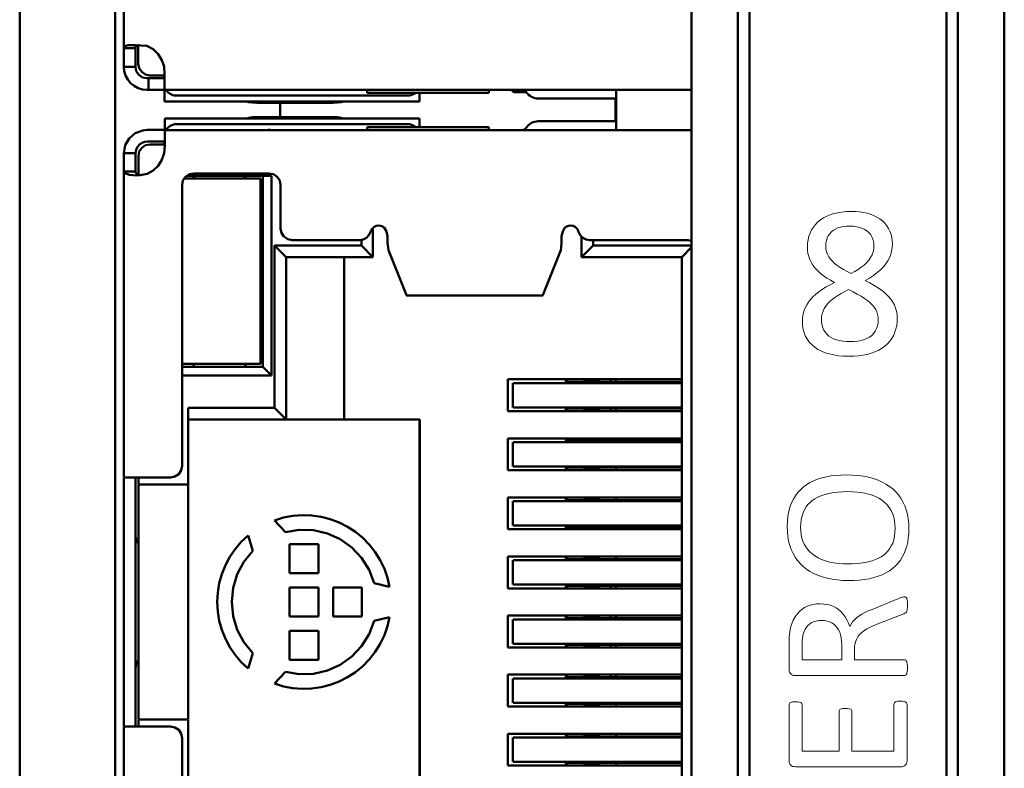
# Model space of a CAD drawing. Header units: millimetres. Extents: x 5 to 292, y 5 to 205.
# Tile 12 of 21: x 205.09 to 213.59, y 90.57 to 97.04. Entities that reach past the tile are written whole.
import ezdxf

# ---------------------------------------------------------------- set-up
doc = ezdxf.new("R2010")
doc.units = ezdxf.units.MM

# ---------------------------------------------------------------- blocks, each defined once
blk = doc.blocks.new('Seite_1')
at = {"color": 7, "linetype": 'Continuous', "lineweight": 50}
for p, q in [((205.0903, 87.5103), (205.0903, 156.0103)), ((205.9152, 156.0103), (205.9152, 87.5103)), ((210.8903, 87.5103), (210.8903, 156.0103)), ((211.2903, 156.0103), (211.2903, 87.5103)), ((213.1903, 87.5103), (213.1903, 156.0103)), ((213.5903, 156.0103), (213.5903, 87.5103)), ((211.3903, 87.6103), (211.3903, 155.9103)), ((213.0903, 155.9103), (213.0903, 87.6103)), ((207.3403, 96.3199), (207.3403, 96.1971)), ((208.4296, 94.6554), (209.6054, 94.6554)), ((209.3486, 93.9004), (209.3486, 93.6902)), ((209.3486, 93.3904), (209.3486, 93.1802)), ((209.3486, 92.8804), (209.3486, 92.6702)), ((209.3486, 92.3704), (209.3486, 92.1602)), ((209.3486, 91.8604), (209.3486, 91.6502)), ((209.3486, 91.3504), (209.3486, 91.1402)), ((209.3486, 90.8404), (209.3486, 90.6302))]:
    blk.add_line(p, q, dxfattribs=at)
at = {"color": 7, "linetype": 'Continuous', "lineweight": 9}
for p, q in [((212.4482, 91.9466), (212.6719, 92.038)), ((212.7221, 91.9088), (212.483, 91.8151)), ((211.7318, 91.426), (211.7318, 91.6424)), ((212.1869, 91.6434), (212.1869, 91.5116)), ((211.8441, 91.5116), (211.8441, 91.6253)), ((212.2972, 91.602), (212.2972, 91.5116)), ((212.1869, 91.5116), (211.8441, 91.5116)), ((212.2972, 91.5116), (212.7292, 91.5116)), ((212.7291, 91.3757), (211.7869, 91.3757)), ((211.7318, 90.6381), (211.7318, 91.1223)), ((211.8441, 91.1223), (211.8441, 90.7236)), ((212.638, 90.7236), (212.638, 91.1275)), ((212.7503, 91.1274), (212.7503, 90.6381)), ((212.1633, 90.7236), (212.1633, 91.0652)), ((212.2736, 91.0652), (212.2736, 90.7236)), ((211.8441, 90.7236), (212.1633, 90.7236)), ((212.2736, 90.7236), (212.638, 90.7236)), ((212.6952, 90.5877), (211.7869, 90.5877))]:
    blk.add_line(p, q, dxfattribs=at)
at = {"color": 7, "lineweight": 50, "flags": 128}
for points in [[(205.9893, 99.4318), (205.9893, 96.7904)], [(205.9893, 96.7904), (205.9962, 96.807), (206.0072, 96.8126), (206.0255, 96.8163), (206.0526, 96.818), (206.0893, 96.8179), (206.1354, 96.8158), (206.1893, 96.8118)], [(206.1118, 96.8168), (206.1074, 96.8163), (206.0983, 96.8126), (206.0928, 96.807), (206.09, 96.7996), (206.0893, 96.7904)], [(206.1143, 96.8167), (206.1143, 96.8068)], [(205.9893, 96.6317), (205.9893, 96.6786), (205.9893, 96.7217), (205.9893, 96.7594), (205.9893, 96.7904)], [(205.9893, 96.7904), (206.0893, 96.7904)], [(206.0893, 96.7904), (206.0893, 96.7594), (206.0893, 96.7217), (206.0893, 96.6786), (206.0893, 96.6317)], [(206.1143, 96.6568), (206.1143, 96.6683), (206.1143, 96.7007), (206.1143, 96.7494), (206.1143, 96.8068)], [(206.1893, 96.8118), (206.2415, 96.7818), (206.285, 96.7401), (206.3173, 96.6892), (206.3364, 96.6321)], [(206.1143, 96.6568), (206.1219, 96.6185), (206.1436, 96.5861), (206.1761, 96.5644), (206.2143, 96.5568)], [(205.9893, 96.6317), (205.9932, 96.5927), (206.0046, 96.5552), (206.023, 96.5206), (206.0479, 96.4903), (206.0782, 96.4655), (206.1128, 96.447), (206.1503, 96.4356), (206.1893, 96.4318)], [(205.9893, 96.6317), (206.0893, 96.6317)], [(206.1893, 96.5318), (206.1511, 96.5394), (206.1186, 96.561), (206.0969, 96.5935), (206.0893, 96.6317)], [(206.3364, 96.6321), (206.3415, 96.5662)], [(206.3415, 96.4321), (206.3415, 96.4415), (206.3415, 96.469), (206.3415, 96.512), (206.3415, 96.5662)], [(206.2034, 96.5318), (206.1893, 96.5318)], [(206.2034, 96.5318), (206.3409, 96.5318)], [(206.2034, 96.4318), (206.2034, 96.5318)], [(206.2143, 96.5568), (206.3415, 96.5568)], [(206.3367, 96.5568), (206.3409, 96.5318)], [(206.2034, 96.4318), (206.1893, 96.4318)], [(206.3345, 96.4318), (206.2034, 96.4318)], [(206.3409, 96.4318), (206.3409, 96.3318)], [(206.3415, 96.4321), (210.8903, 96.4321)], [(206.4409, 96.3818), (206.4252, 96.3829), (206.4114, 96.386), (206.3881, 96.3968), (206.3691, 96.4121), (206.3543, 96.4318)], [(207.2537, 96.4318), (207.2491, 96.4318), (207.2356, 96.4318)], [(208.0893, 96.4068), (208.0893, 96.4321)], [(208.0893, 96.4068), (209.1393, 96.4068)], [(208.506, 96.4068), (208.4936, 96.3968), (208.4703, 96.386), (208.4566, 96.3829), (208.4409, 96.3818)], [(208.5409, 96.3318), (208.5409, 96.4068)], [(209.1393, 96.4321), (209.1393, 96.4068)], [(209.3393, 96.4353), (209.3412, 96.4257), (209.3466, 96.4176), (209.3548, 96.4122), (209.3643, 96.4103)], [(209.3643, 96.4103), (209.4673, 96.4103)], [(210.2403, 96.085), (210.2403, 96.4303)], [(206.4409, 96.3318), (206.4026, 96.3318), (206.3702, 96.3318), (206.3485, 96.3318), (206.3409, 96.3318)], [(206.4409, 96.3818), (208.4409, 96.3818)], [(208.4409, 96.3318), (206.4409, 96.3318)], [(207.137, 96.3199), (207.0998, 96.3214), (207.0679, 96.3257), (207.0471, 96.3318)], [(207.796, 96.3199), (207.137, 96.3199)], [(207.886, 96.3318), (207.8651, 96.3257), (207.8332, 96.3214), (207.796, 96.3199)], [(208.5409, 96.3318), (208.5333, 96.3318), (208.5116, 96.3318), (208.4792, 96.3318), (208.4409, 96.3318)], [(209.7415, 96.3571), (209.6746, 96.3571), (209.6178, 96.3571), (209.58, 96.3571), (209.5665, 96.3571)], [(209.7415, 96.3571), (210.2403, 96.3571)], [(210.2343, 96.16), (210.2343, 96.2603), (210.2343, 96.3571)], [(206.3419, 96.1853), (206.3495, 96.1853), (206.3712, 96.1853), (206.4036, 96.1853), (206.4419, 96.1853)], [(206.3419, 96.1853), (206.3419, 96.0853)], [(206.3553, 96.0853), (206.3701, 96.1049), (206.3891, 96.1202), (206.4124, 96.1311), (206.4262, 96.1342), (206.4419, 96.1353)], [(206.4419, 96.1853), (208.4419, 96.1853)], [(208.4419, 96.1353), (206.4419, 96.1353)], [(207.0481, 96.1853), (207.0689, 96.1914), (207.1008, 96.1956), (207.138, 96.1971)], [(207.138, 96.1971), (207.797, 96.1971)], [(207.797, 96.1971), (207.8342, 96.1956), (207.8661, 96.1914), (207.887, 96.1853)], [(208.4419, 96.1853), (208.4802, 96.1853), (208.5126, 96.1853), (208.5343, 96.1853), (208.5419, 96.1853)], [(208.4419, 96.1353), (208.4576, 96.1342), (208.4713, 96.1311), (208.4946, 96.1202), (208.507, 96.1103)], [(208.5419, 96.1103), (208.5419, 96.1853)], [(209.5675, 96.16), (209.581, 96.16), (209.6188, 96.16), (209.6756, 96.16), (209.7425, 96.16)], [(210.2403, 96.16), (209.7425, 96.16)], [(206.1523, 96.0816), (206.0882, 96.0572), (206.0361, 96.0125), (206.0021, 95.9529), (205.9903, 95.8853)], [(206.1903, 96.0853), (206.1716, 96.0844), (206.1523, 96.0816)], [(206.1903, 96.0853), (206.2148, 96.0853), (206.2342, 96.0853)], [(206.2342, 96.0853), (206.3355, 96.0853)], [(210.8903, 96.085), (206.3425, 96.085)], [(206.3425, 95.9508), (206.3425, 96.0051), (206.3425, 96.048), (206.3425, 96.0755), (206.3425, 96.085)], [(207.2366, 96.0853), (207.2501, 96.0853), (207.2547, 96.0853)], [(209.1403, 96.1103), (208.0903, 96.1103)], [(208.0903, 96.085), (208.0903, 96.1103)], [(209.1403, 96.1103), (209.1403, 96.085)], [(206.0903, 95.8853), (206.0946, 95.9144), (206.1073, 95.9409), (206.1271, 95.9627), (206.1523, 95.9778)], [(206.1523, 95.9778), (206.1714, 95.9834), (206.1903, 95.9853)], [(206.2342, 95.9853), (206.2148, 95.9853), (206.1903, 95.9853)], [(206.3419, 95.9853), (206.2342, 95.9853)], [(206.3419, 95.9853), (206.3377, 95.9603)], [(206.0903, 95.8853), (205.9903, 95.8853)], [(205.9903, 95.7267), (205.9903, 95.7576), (205.9903, 95.7953), (205.9903, 95.8384), (205.9903, 95.8853)], [(206.0903, 95.8853), (206.0903, 95.8384), (206.0903, 95.7953), (206.0903, 95.7576), (206.0903, 95.7267)], [(206.2153, 95.9603), (206.1771, 95.9527), (206.1446, 95.931), (206.1229, 95.8985), (206.1153, 95.8603)], [(206.3374, 95.885), (206.3183, 95.8278), (206.286, 95.777), (206.2425, 95.7353), (206.1903, 95.7052)], [(206.3425, 95.9603), (206.2153, 95.9603)], [(206.3425, 95.9508), (206.3374, 95.885)], [(206.1153, 95.7103), (206.1153, 95.7676), (206.1153, 95.8163), (206.1153, 95.8487), (206.1153, 95.8603)], [(206.0903, 95.7267), (205.9903, 95.7267)], [(206.1903, 95.7052), (206.1317, 95.6947), (206.0997, 95.6934), (206.0681, 95.6947), (206.0385, 95.6987), (206.0137, 95.7054), (205.9966, 95.7147), (205.9903, 95.7267)], [(205.9903, 95.7267), (205.9903, 93.0853)], [(206.1309, 95.6947), (206.127, 95.6951), (206.1124, 95.6995), (206.1006, 95.7065), (206.093, 95.7156), (206.0903, 95.7267)], [(206.1153, 95.7103), (206.1153, 95.6986)], [(206.4925, 95.6103), (206.5001, 95.6485), (206.5218, 95.681), (206.5542, 95.7027), (206.5925, 95.7103)], [(207.2425, 95.7103), (206.5925, 95.7103)], [(207.2425, 95.7103), (207.2808, 95.7027), (207.3132, 95.681), (207.3349, 95.6485), (207.3425, 95.6103)], [(206.5113, 95.6653), (207.1678, 95.6653)], [(206.5357, 95.6903), (207.2653, 95.6903)], [(206.5903, 95.6903), (206.6097, 95.6653)], [(206.5903, 95.6903), (206.5903, 95.6653)], [(207.0222, 95.6653), (207.0403, 95.6903)], [(207.0403, 95.6903), (207.0403, 95.6653)], [(207.1678, 95.6653), (207.1678, 94.0653)], [(207.1903, 94.0403), (207.1903, 95.6903)], [(207.2653, 95.6903), (207.2653, 93.9653)], [(206.4925, 93.1853), (206.4925, 95.6103)], [(207.3425, 95.2353), (207.3425, 95.6103)], [(207.3425, 95.2353), (207.3501, 95.197), (207.3718, 95.1646), (207.4042, 95.1429), (207.4425, 95.1353)], [(208.0238, 95.1353), (208.0552, 95.1403), (208.0835, 95.1551), (208.1057, 95.178), (208.1196, 95.2067)], [(208.1196, 95.2067), (208.13, 95.2282), (208.1466, 95.2454), (208.1679, 95.2565), (208.1915, 95.2603)], [(208.1403, 94.9878), (208.1403, 95.2389)], [(208.1915, 95.2603), (208.216, 95.2561), (208.2379, 95.2442)], [(208.2379, 95.2442), (208.2566, 95.2101), (208.2665, 95.1676)], [(209.7685, 95.1676), (209.7785, 95.2101), (209.7971, 95.2442)], [(209.7971, 95.2442), (209.819, 95.2561), (209.8435, 95.2603)], [(209.8435, 95.2603), (209.8672, 95.2565), (209.8884, 95.2454), (209.905, 95.2282), (209.9154, 95.2067)], [(209.9154, 95.2067), (209.9293, 95.178), (209.9515, 95.1551), (209.9798, 95.1403), (210.0113, 95.1353)], [(207.4425, 95.1353), (208.0238, 95.1353)], [(208.0403, 95.1379), (208.0403, 95.0878)], [(208.2665, 95.1114), (208.2665, 95.1676)], [(209.7685, 95.1676), (209.7685, 95.1114)], [(209.9403, 95.1666), (209.9403, 94.9878)], [(210.0113, 95.1353), (210.8575, 95.1353)], [(210.0403, 95.0878), (210.0403, 95.1353)], [(210.8575, 95.1353), (210.8903, 95.1287)], [(207.2903, 95.0878), (207.3903, 94.9878)], [(207.2903, 95.0878), (207.2903, 93.6853)], [(208.0403, 95.0878), (207.2903, 95.0878)], [(208.0403, 95.0878), (208.1403, 94.9878)], [(208.2665, 95.1114), (208.27, 95.0696), (208.2735, 95.0472)], [(208.2735, 95.0472), (208.4297, 94.6592)], [(209.6053, 94.6592), (209.7615, 95.0472)], [(209.7615, 95.0472), (209.765, 95.0696), (209.7685, 95.1114)], [(210.0403, 95.0878), (209.9403, 94.9878)], [(210.8903, 95.0878), (210.0403, 95.0878)], [(210.8903, 95.0728), (210.8053, 94.9878)], [(207.3903, 94.9878), (208.1403, 94.9878)], [(207.3903, 93.5853), (207.3903, 94.9878)], [(207.8903, 94.9878), (207.8903, 93.5853)], [(209.9403, 94.9878), (210.8053, 94.9878)], [(210.8053, 94.9878), (210.8053, 89.0328)], [(208.4297, 94.6592), (208.4322, 94.6573)], [(209.6028, 94.6573), (209.6053, 94.6592)], [(207.1678, 94.0653), (206.4925, 94.0653)], [(206.4925, 94.0403), (207.1903, 94.0403)], [(206.5903, 94.0403), (206.5943, 94.0653)], [(206.5903, 94.0653), (206.5903, 94.0403)], [(207.0366, 94.0653), (207.0403, 94.0403)], [(207.0403, 94.0653), (207.0403, 94.0403)], [(207.1903, 94.0403), (207.2653, 93.9653)], [(207.2653, 93.9653), (206.4925, 93.9653)], [(209.3053, 93.9328), (209.3053, 93.6578)], [(210.8053, 93.9328), (209.3053, 93.9328)], [(209.8053, 93.9328), (209.8053, 93.9003)], [(209.8153, 93.9103), (209.8153, 93.9328)], [(209.9653, 93.9328), (209.9653, 93.9203)], [(210.0903, 93.9203), (210.0903, 93.9328)], [(210.1893, 93.9103), (210.1893, 93.9328)], [(210.2403, 93.9103), (210.2403, 93.9328)], [(209.3505, 93.9003), (209.3514, 93.9003), (209.3681, 93.9003)], [(210.8053, 93.9003), (209.3681, 93.9003)], [(209.8153, 93.9103), (209.8211, 93.9103), (209.8382, 93.9103), (209.8659, 93.9103), (209.9032, 93.9103), (209.9486, 93.9103), (210.0005, 93.9103), (210.0568, 93.9103), (210.1153, 93.9103)], [(209.8153, 93.9103), (209.8153, 93.9003)], [(209.9653, 93.9203), (209.9653, 93.9103)], [(209.9653, 93.9203), (210.0903, 93.9203)], [(209.9893, 93.9203), (209.9893, 93.9103)], [(209.9893, 93.9103), (209.9893, 93.9203)], [(210.1153, 93.9103), (210.8053, 93.9103)], [(206.5453, 93.0253), (206.5453, 93.6853)], [(207.2903, 93.6853), (206.5453, 93.6853)], [(207.2903, 93.6853), (207.3903, 93.5853)], [(209.3681, 93.6903), (209.3514, 93.6903), (209.3505, 93.6903)], [(209.3681, 93.6903), (210.8053, 93.6903)], [(209.8053, 93.6903), (209.8053, 93.6578)], [(209.8153, 93.6903), (209.8153, 93.6803)], [(209.8153, 93.6578), (209.8153, 93.6803)], [(210.1153, 93.6803), (210.0568, 93.6803), (210.0005, 93.6803), (209.9486, 93.6803), (209.9032, 93.6803), (209.8659, 93.6803), (209.8382, 93.6803), (209.8211, 93.6803), (209.8153, 93.6803)], [(209.9653, 93.6803), (209.9653, 93.6703)], [(209.9653, 93.6703), (209.9653, 93.6578)], [(210.0903, 93.6703), (209.9653, 93.6703)], [(209.9893, 93.6803), (209.9893, 93.6703)], [(209.9893, 93.6703), (209.9893, 93.6803)], [(210.0903, 93.6578), (210.0903, 93.6703)], [(210.8053, 93.6803), (210.1153, 93.6803)], [(210.1893, 93.6603), (210.1893, 93.6803)], [(210.2403, 93.6578), (210.2403, 93.6803)], [(206.5453, 93.5853), (206.5453, 91.0023)], [(206.5453, 93.5853), (207.3903, 93.5853)], [(207.8903, 93.5853), (207.3903, 93.5853)], [(208.5453, 93.5853), (207.8903, 93.5853)], [(208.5419, 90.4353), (208.5419, 93.5853)], [(208.5453, 90.4353), (208.5453, 93.5853)], [(209.3053, 93.6578), (210.8053, 93.6578)], [(209.3053, 93.4228), (209.3053, 93.1478)], [(210.8053, 93.4228), (209.3053, 93.4228)], [(209.8053, 93.4228), (209.8053, 93.3903)], [(209.8153, 93.4003), (209.8153, 93.4228)], [(209.9653, 93.4228), (209.9653, 93.4103)], [(210.0903, 93.4103), (210.0903, 93.4228)], [(210.2403, 93.4003), (210.2403, 93.4228)], [(209.3505, 93.3903), (209.3514, 93.3903), (209.3681, 93.3903)], [(210.8053, 93.3903), (209.3681, 93.3903)], [(209.8153, 93.4003), (209.8211, 93.4003), (209.8382, 93.4003), (209.8659, 93.4003), (209.9032, 93.4003), (209.9486, 93.4003), (210.0005, 93.4003), (210.0568, 93.4003), (210.1153, 93.4003)], [(209.8153, 93.4003), (209.8153, 93.3903)], [(209.9653, 93.4103), (209.9653, 93.4003)], [(209.9653, 93.4103), (210.0903, 93.4103)], [(210.1153, 93.4003), (210.8053, 93.4003)], [(206.3925, 93.0853), (206.4308, 93.0929), (206.4632, 93.1146), (206.4849, 93.147), (206.4925, 93.1853)], [(209.3681, 93.1803), (209.3514, 93.1803), (209.3505, 93.1803)], [(209.3681, 93.1803), (210.8053, 93.1803)], [(209.8053, 93.1803), (209.8053, 93.1478)], [(209.8153, 93.1803), (209.8153, 93.1703)], [(209.8153, 93.1478), (209.8153, 93.1703)], [(210.1153, 93.1703), (210.0568, 93.1703), (210.0005, 93.1703), (209.9486, 93.1703), (209.9032, 93.1703), (209.8659, 93.1703), (209.8382, 93.1703), (209.8211, 93.1703), (209.8153, 93.1703)], [(209.9653, 93.1703), (209.9653, 93.1603)], [(209.9653, 93.1603), (209.9653, 93.1478)], [(210.0903, 93.1603), (209.9653, 93.1603)], [(210.0393, 93.1703), (210.0393, 93.1603)], [(210.0903, 93.1478), (210.0903, 93.1603)], [(210.8053, 93.1703), (210.1153, 93.1703)], [(210.2403, 93.1478), (210.2403, 93.1703)], [(206.1903, 93.0853), (206.1513, 93.0853), (206.1138, 93.0853), (206.0792, 93.0853), (206.0489, 93.0853), (206.024, 93.0853), (206.0055, 93.0853), (205.9942, 93.0853), (205.9903, 93.0853)], [(205.9903, 90.9423), (205.9903, 93.0783)], [(206.0903, 90.9353), (206.0903, 93.0853)], [(206.1153, 93.0853), (206.1153, 93.0253)], [(206.1903, 93.0853), (206.3925, 93.0853)], [(209.3053, 93.1478), (210.8053, 93.1478)], [(206.2153, 93.0253), (206.1771, 93.0253), (206.1446, 93.0253), (206.1229, 93.0253), (206.1153, 93.0253)], [(206.1153, 91.0023), (206.1153, 93.0183)], [(206.2153, 93.0253), (206.5453, 93.0253)], [(209.3053, 92.9128), (209.3053, 92.6378)], [(210.8053, 92.9128), (209.3053, 92.9128)], [(209.8053, 92.9128), (209.8053, 92.8803)], [(209.8153, 92.8903), (209.8153, 92.9128)], [(209.9653, 92.9128), (209.9653, 92.9003)], [(210.0903, 92.9003), (210.0903, 92.9128)], [(210.2403, 92.8903), (210.2403, 92.9128)], [(209.3505, 92.8803), (209.3514, 92.8803), (209.3681, 92.8803)], [(210.8053, 92.8803), (209.3681, 92.8803)], [(209.8153, 92.8903), (209.8211, 92.8903), (209.8382, 92.8903), (209.8659, 92.8903), (209.9032, 92.8903), (209.9486, 92.8903), (210.0005, 92.8903), (210.0568, 92.8903), (210.1153, 92.8903)], [(209.8153, 92.8903), (209.8153, 92.8803)], [(209.9653, 92.9003), (209.9653, 92.8903)], [(209.9653, 92.9003), (210.0903, 92.9003)], [(210.0393, 92.9003), (210.0393, 92.8903)], [(210.1153, 92.8903), (210.8053, 92.8903)], [(208.2839, 92.1405), (208.2654, 92.2201), (208.2382, 92.2973), (208.2029, 92.371), (208.1597, 92.4404), (208.1092, 92.5048), (208.052, 92.5632), (207.9888, 92.6151), (207.9203, 92.6598), (207.8474, 92.6967), (207.7708, 92.7256), (207.6916, 92.7459), (207.6107, 92.7574), (207.529, 92.7601), (207.4474, 92.7538), (207.3671, 92.7388), (207.2888, 92.715)], [(207.2888, 92.715), (207.3836, 92.614)], [(209.3681, 92.6703), (209.3514, 92.6703), (209.3505, 92.6703)], [(209.3681, 92.6703), (210.8053, 92.6703)], [(209.8053, 92.6703), (209.8053, 92.6378)], [(209.8153, 92.6703), (209.8153, 92.6603)], [(209.8153, 92.6378), (209.8153, 92.6603)], [(210.1153, 92.6603), (210.0568, 92.6603), (210.0005, 92.6603), (209.9486, 92.6603), (209.9032, 92.6603), (209.8659, 92.6603), (209.8382, 92.6603), (209.8211, 92.6603), (209.8153, 92.6603)], [(209.9653, 92.6603), (209.9653, 92.6503)], [(209.9653, 92.6503), (209.9653, 92.6378)], [(210.0903, 92.6503), (209.9653, 92.6503)], [(210.0393, 92.6603), (210.0393, 92.6503)], [(210.0903, 92.6378), (210.0903, 92.6503)], [(210.8053, 92.6603), (210.1153, 92.6603)], [(210.2403, 92.6378), (210.2403, 92.6603)], [(206.1153, 92.5167), (206.1062, 92.5246), (206.0953, 92.546), (206.0903, 92.5801)], [(207.0632, 92.5848), (207.0035, 92.5289), (206.9503, 92.4668), (206.9041, 92.3993), (206.8656, 92.3272), (206.8351, 92.2513), (206.8131, 92.1726), (206.7998, 92.0919), (206.7953, 92.0103), (206.7998, 91.9286), (206.8131, 91.8479), (206.8351, 91.7692), (206.8656, 91.6933), (206.9041, 91.6212), (206.9503, 91.5537), (207.0035, 91.4916), (207.0632, 91.4357)], [(207.1034, 92.4522), (207.0632, 92.5848)], [(207.3836, 92.614), (207.5044, 92.6339), (207.6269, 92.6299), (207.7462, 92.6021), (207.8578, 92.5515), (207.9574, 92.4802), (208.0412, 92.3907), (208.1059, 92.2867), (208.149, 92.172)], [(209.3053, 92.6378), (210.8053, 92.6378)], [(206.1153, 92.5408), (206.1028, 92.5314)], [(207.4203, 92.5103), (207.4203, 92.2603)], [(207.6703, 92.5103), (207.4203, 92.5103)], [(207.6703, 92.2603), (207.6703, 92.5103)], [(207.1034, 91.5683), (207.0257, 91.663), (206.9679, 91.7711), (206.9323, 91.8883), (206.9203, 92.0103), (206.9323, 92.1322), (206.9679, 92.2494), (207.0257, 92.3575), (207.1034, 92.4522)], [(209.3053, 92.4028), (209.3053, 92.1278)], [(210.8053, 92.4028), (209.3053, 92.4028)], [(209.8053, 92.4028), (209.8053, 92.3703)], [(209.8153, 92.3803), (209.8153, 92.4028)], [(209.9653, 92.4028), (209.9653, 92.3903)], [(210.0903, 92.3903), (210.0903, 92.4028)], [(210.2403, 92.3803), (210.2403, 92.4028)], [(209.3505, 92.3703), (209.3514, 92.3703), (209.3681, 92.3703)], [(210.8053, 92.3703), (209.3681, 92.3703)], [(209.8153, 92.3803), (209.8211, 92.3803), (209.8382, 92.3803), (209.8659, 92.3803), (209.9032, 92.3803), (209.9486, 92.3803), (210.0005, 92.3803), (210.0568, 92.3803), (210.1153, 92.3803)], [(209.8153, 92.3803), (209.8153, 92.3703)], [(209.9653, 92.3903), (209.9653, 92.3803)], [(209.9653, 92.3903), (210.0903, 92.3903)], [(210.0393, 92.3903), (210.0393, 92.3803)], [(210.1153, 92.3803), (210.8053, 92.3803)], [(207.4203, 92.2603), (207.6703, 92.2603)], [(208.149, 92.172), (208.2839, 92.1405)], [(209.3681, 92.1603), (209.3514, 92.1603), (209.3505, 92.1603)], [(209.3681, 92.1603), (210.8053, 92.1603)], [(209.8053, 92.1603), (209.8053, 92.1278)], [(209.8153, 92.1603), (209.8153, 92.1503)], [(209.8153, 92.1278), (209.8153, 92.1503)], [(210.1153, 92.1503), (210.0568, 92.1503), (210.0005, 92.1503), (209.9486, 92.1503), (209.9032, 92.1503), (209.8659, 92.1503), (209.8382, 92.1503), (209.8211, 92.1503), (209.8153, 92.1503)], [(209.9653, 92.1503), (209.9653, 92.1403)], [(209.9653, 92.1403), (209.9653, 92.1278)], [(210.0903, 92.1403), (209.9653, 92.1403)], [(209.9893, 92.1503), (209.9893, 92.1403)], [(209.9893, 92.1503), (209.9893, 92.1403)], [(210.0903, 92.1278), (210.0903, 92.1403)], [(210.8053, 92.1503), (210.1153, 92.1503)], [(210.1893, 92.1278), (210.1893, 92.1503)], [(210.1893, 92.1278), (210.1893, 92.1503)], [(210.2403, 92.1278), (210.2403, 92.1503)], [(207.6703, 92.1353), (207.4203, 92.1353)], [(207.4203, 92.1353), (207.4203, 91.8853)], [(207.6703, 91.8853), (207.6703, 92.1353)], [(208.0453, 92.1353), (207.7953, 92.1353)], [(207.7953, 92.1353), (207.7953, 91.8853)], [(208.0453, 91.8853), (208.0453, 92.1353)], [(209.3053, 92.1278), (210.8053, 92.1278)], [(207.4203, 91.8853), (207.6703, 91.8853)], [(207.7953, 91.8853), (208.0453, 91.8853)], [(209.3053, 91.8928), (209.3053, 91.6178)], [(210.8053, 91.8928), (209.3053, 91.8928)], [(209.8053, 91.8928), (209.8053, 91.8603)], [(209.8153, 91.8703), (209.8153, 91.8928)], [(209.9653, 91.8928), (209.9653, 91.8803)], [(210.0903, 91.8803), (210.0903, 91.8928)], [(210.1893, 91.8703), (210.1893, 91.8928)], [(210.2343, 91.8703), (210.2343, 91.8928)], [(210.2403, 91.8703), (210.2403, 91.8928)], [(207.2888, 91.3055), (207.3671, 91.2818), (207.4474, 91.2667), (207.529, 91.2604), (207.6107, 91.2631), (207.6916, 91.2747), (207.7708, 91.295), (207.8474, 91.3238), (207.9203, 91.3607), (207.9888, 91.4054), (208.052, 91.4573), (208.1092, 91.5158), (208.1597, 91.5801), (208.2029, 91.6495), (208.2382, 91.7233), (208.2654, 91.8004), (208.2839, 91.88)], [(208.149, 91.8485), (208.1059, 91.7338), (208.0412, 91.6298), (207.9574, 91.5404), (207.8578, 91.469), (207.7462, 91.4184), (207.6269, 91.3906), (207.5044, 91.3866), (207.3836, 91.4066)], [(208.2839, 91.88), (208.149, 91.8485)], [(209.3505, 91.8603), (209.3514, 91.8603), (209.3681, 91.8603)], [(210.8053, 91.8603), (209.3681, 91.8603)], [(209.8153, 91.8703), (209.8211, 91.8703), (209.8382, 91.8703), (209.8659, 91.8703), (209.9032, 91.8703), (209.9486, 91.8703), (210.0005, 91.8703), (210.0568, 91.8703), (210.1153, 91.8703)], [(209.8153, 91.8703), (209.8153, 91.8603)], [(209.9653, 91.8803), (209.9653, 91.8703)], [(209.9653, 91.8803), (210.0903, 91.8803)], [(209.9893, 91.8803), (209.9893, 91.8703)], [(209.9893, 91.8703), (209.9893, 91.8803)], [(210.1153, 91.8703), (210.8053, 91.8703)], [(207.4203, 91.7603), (207.4203, 91.5103)], [(207.6703, 91.7603), (207.4203, 91.7603)], [(207.6703, 91.5103), (207.6703, 91.7603)], [(209.3681, 91.6503), (209.3514, 91.6503), (209.3505, 91.6503)], [(209.3681, 91.6503), (210.8053, 91.6503)], [(209.8053, 91.6503), (209.8053, 91.6178)], [(209.8153, 91.6503), (209.8153, 91.6403)], [(209.8153, 91.6178), (209.8153, 91.6403)], [(210.1153, 91.6403), (210.0568, 91.6403), (210.0005, 91.6403), (209.9486, 91.6403), (209.9032, 91.6403), (209.8659, 91.6403), (209.8382, 91.6403), (209.8211, 91.6403), (209.8153, 91.6403)], [(209.9653, 91.6403), (209.9653, 91.6303)], [(209.9653, 91.6303), (209.9653, 91.6178)], [(210.0903, 91.6303), (209.9653, 91.6303)], [(209.9893, 91.6403), (209.9893, 91.6303)], [(209.9893, 91.6303), (209.9893, 91.6403)], [(210.0903, 91.6178), (210.0903, 91.6303)], [(210.8053, 91.6403), (210.1153, 91.6403)], [(210.1893, 91.6178), (210.1893, 91.6403)], [(210.2403, 91.6178), (210.2403, 91.6403)], [(207.0632, 91.4357), (207.1034, 91.5683)], [(209.3053, 91.6178), (210.8053, 91.6178)], [(206.1153, 91.5054), (206.1053, 91.4964), (206.095, 91.4746), (206.0903, 91.4404)], [(206.1153, 91.4774), (206.1144, 91.4783), (206.1014, 91.4881)], [(207.4203, 91.5103), (207.6703, 91.5103)], [(207.3836, 91.4066), (207.2888, 91.3055)], [(209.3053, 91.3828), (209.3053, 91.1078)], [(210.8053, 91.3828), (209.3053, 91.3828)], [(209.8053, 91.3828), (209.8053, 91.3503)], [(209.8153, 91.3603), (209.8153, 91.3828)], [(209.9653, 91.3828), (209.9653, 91.3703)], [(210.0903, 91.3703), (210.0903, 91.3828)], [(210.1893, 91.3603), (210.1893, 91.3828)], [(210.1893, 91.3828), (210.1893, 91.3603)], [(210.2403, 91.3603), (210.2403, 91.3828)], [(209.3505, 91.3503), (209.3514, 91.3503), (209.3681, 91.3503)], [(210.8053, 91.3503), (209.3681, 91.3503)], [(209.8153, 91.3603), (209.8211, 91.3603), (209.8382, 91.3603), (209.8659, 91.3603), (209.9032, 91.3603), (209.9486, 91.3603), (210.0005, 91.3603), (210.0568, 91.3603), (210.1153, 91.3603)], [(209.8153, 91.3603), (209.8153, 91.3503)], [(209.9653, 91.3703), (209.9653, 91.3603)], [(209.9653, 91.3703), (210.0903, 91.3703)], [(209.9893, 91.3703), (209.9893, 91.3603)], [(209.9893, 91.3603), (209.9893, 91.3703)], [(210.1153, 91.3603), (210.8053, 91.3603)], [(209.3681, 91.1403), (209.3514, 91.1403), (209.3505, 91.1403)], [(209.3681, 91.1403), (210.8053, 91.1403)], [(209.8053, 91.1403), (209.8053, 91.1078)], [(209.8153, 91.1403), (209.8153, 91.1303)], [(209.8153, 91.1078), (209.8153, 91.1303)], [(210.1153, 91.1303), (210.0568, 91.1303), (210.0005, 91.1303), (209.9486, 91.1303), (209.9032, 91.1303), (209.8659, 91.1303), (209.8382, 91.1303), (209.8211, 91.1303), (209.8153, 91.1303)], [(209.9653, 91.1303), (209.9653, 91.1203)], [(209.9653, 91.1203), (209.9653, 91.1078)], [(210.0903, 91.1203), (209.9653, 91.1203)], [(210.0393, 91.1303), (210.0393, 91.1203)], [(210.0903, 91.1078), (210.0903, 91.1203)], [(210.8053, 91.1303), (210.1153, 91.1303)], [(210.2403, 91.1078), (210.2403, 91.1303)], [(209.3053, 91.1078), (210.8053, 91.1078)], [(206.1153, 90.9953), (206.1229, 90.9953), (206.1446, 90.9953), (206.1771, 90.9953), (206.2153, 90.9953)], [(206.1153, 90.9953), (206.1153, 90.9353)], [(206.2153, 90.9953), (206.5453, 90.9953)], [(206.5453, 90.3353), (206.5453, 90.9953)], [(205.9903, 90.9353), (205.9942, 90.9353), (206.0055, 90.9353), (206.024, 90.9353), (206.0489, 90.9353), (206.0792, 90.9353), (206.1138, 90.9353), (206.1513, 90.9353), (206.1903, 90.9353)], [(205.9903, 90.9353), (205.9903, 88.2939)], [(206.3925, 90.9353), (206.1903, 90.9353)], [(206.4925, 90.8353), (206.4849, 90.8735), (206.4632, 90.906), (206.4308, 90.9277), (206.3925, 90.9353)], [(209.3053, 90.8728), (209.3053, 90.5978)], [(210.8053, 90.8728), (209.3053, 90.8728)], [(209.8053, 90.8728), (209.8053, 90.8403)], [(209.8153, 90.8503), (209.8153, 90.8728)], [(209.9653, 90.8728), (209.9653, 90.8603)], [(210.0903, 90.8603), (210.0903, 90.8728)], [(210.2403, 90.8503), (210.2403, 90.8728)], [(206.4925, 90.3853), (206.4925, 90.8353)], [(209.3505, 90.8403), (209.3514, 90.8403), (209.3681, 90.8403)], [(210.8053, 90.8403), (209.3681, 90.8403)], [(209.8153, 90.8503), (209.8211, 90.8503), (209.8382, 90.8503), (209.8659, 90.8503), (209.9032, 90.8503), (209.9486, 90.8503), (210.0005, 90.8503), (210.0568, 90.8503), (210.1153, 90.8503)], [(209.8153, 90.8503), (209.8153, 90.8403)], [(209.9653, 90.8603), (209.9653, 90.8503)], [(209.9653, 90.8603), (210.0903, 90.8603)], [(210.0393, 90.8603), (210.0393, 90.8503)], [(210.1153, 90.8503), (210.8053, 90.8503)], [(209.3681, 90.6303), (209.3514, 90.6303), (209.3505, 90.6303)], [(209.3681, 90.6303), (210.8053, 90.6303)], [(209.8053, 90.6303), (209.8053, 90.5978)], [(209.8153, 90.6303), (209.8153, 90.6203)], [(209.8153, 90.5978), (209.8153, 90.6203)], [(210.1153, 90.6203), (210.0568, 90.6203), (210.0005, 90.6203), (209.9486, 90.6203), (209.9032, 90.6203), (209.8659, 90.6203), (209.8382, 90.6203), (209.8211, 90.6203), (209.8153, 90.6203)], [(209.9653, 90.6203), (209.9653, 90.6103)], [(209.9653, 90.6103), (209.9653, 90.5978)], [(210.0903, 90.6103), (209.9653, 90.6103)], [(210.0393, 90.6203), (210.0393, 90.6103)], [(210.0903, 90.5978), (210.0903, 90.6103)], [(210.8053, 90.6203), (210.1153, 90.6203)], [(210.2403, 90.5978), (210.2403, 90.6203)], [(209.3053, 90.5978), (210.8053, 90.5978)]]:
    blk.add_lwpolyline(points, dxfattribs=at)
at = {"color": 7, "lineweight": 9, "flags": 128}
for points in [[(211.8899, 95.0756), (211.8914, 95.1071), (211.8957, 95.1376), (211.903, 95.1671), (211.9131, 95.1956), (211.9262, 95.2227), (211.9419, 95.2475), (211.9605, 95.2705), (211.9819, 95.2918), (212.0063, 95.3112), (212.0307, 95.3267), (212.0575, 95.3405), (212.0868, 95.3526), (212.1185, 95.363), (212.1526, 95.3711), (212.189, 95.3769), (212.2277, 95.3803), (212.2687, 95.3815)], [(212.2687, 95.3815), (212.3061, 95.3805), (212.3414, 95.3776), (212.3744, 95.3728), (212.4053, 95.3661), (212.4341, 95.3574), (212.4607, 95.3472), (212.4894, 95.3334), (212.5153, 95.3176), (212.5383, 95.2999), (212.5586, 95.2804), (212.5763, 95.2587), (212.5911, 95.2354), (212.6031, 95.2104), (212.6122, 95.184), (212.6187, 95.1566), (212.6227, 95.1283), (212.624, 95.0991)], [(212.0494, 95.0835), (212.0507, 95.1081), (212.0548, 95.131), (212.0615, 95.1522), (212.0708, 95.1716), (212.0829, 95.1893), (212.0977, 95.2053), (212.115, 95.2193), (212.1332, 95.2302), (212.1535, 95.2391), (212.1759, 95.246), (212.2005, 95.2509), (212.2272, 95.2539), (212.256, 95.2549)], [(212.256, 95.2549), (212.2869, 95.2537), (212.3156, 95.2501), (212.342, 95.2441), (212.3661, 95.2358), (212.3876, 95.2252), (212.4064, 95.2125), (212.4227, 95.1977), (212.4375, 95.1791), (212.4492, 95.1582), (212.4577, 95.1352), (212.4628, 95.1103), (212.4645, 95.0835)], [(212.124, 94.7687), (212.0892, 94.7877), (212.0572, 94.8073), (212.0278, 94.8276), (212.0012, 94.8487), (211.9772, 94.8711), (211.9559, 94.8945), (211.9374, 94.9191), (211.9231, 94.9426), (211.9112, 94.9669), (211.9019, 94.9922), (211.8953, 95.0187), (211.8913, 95.0465), (211.8899, 95.0756)], [(212.2673, 94.8457), (212.2327, 94.864), (212.2012, 94.8819), (212.173, 94.8992), (212.1478, 94.9164), (212.1255, 94.9339), (212.1062, 94.9517), (212.0897, 94.9698), (212.0749, 94.9906), (212.0636, 95.0121), (212.0557, 95.0346), (212.051, 95.0584), (212.0494, 95.0835)], [(212.4645, 95.0835), (212.4627, 95.0574), (212.4574, 95.0321), (212.4485, 95.0076), (212.4361, 94.984), (212.4201, 94.9613), (212.4007, 94.9393), (212.3795, 94.9193), (212.3556, 94.9), (212.3289, 94.8812), (212.2995, 94.8631), (212.2673, 94.8457)], [(212.624, 95.0991), (212.6224, 95.0688), (212.6176, 95.0393), (212.6097, 95.0106), (212.5987, 94.9827), (212.5846, 94.9558), (212.5676, 94.9299), (212.5477, 94.9049), (212.5225, 94.8787), (212.494, 94.8537), (212.4621, 94.83), (212.4271, 94.8073), (212.389, 94.7856)], [(212.389, 94.7856), (212.4301, 94.7644), (212.4682, 94.7428), (212.5033, 94.7208), (212.5353, 94.6982), (212.5638, 94.6745), (212.5888, 94.6498), (212.6104, 94.624), (212.6272, 94.5996), (212.6411, 94.5743), (212.652, 94.5481), (212.6599, 94.5206), (212.6646, 94.4915), (212.6662, 94.4609)], [(211.8477, 94.4328), (211.8492, 94.4641), (211.8536, 94.4939), (211.861, 94.5223), (211.8713, 94.5492), (211.8842, 94.5749), (211.8997, 94.5995), (211.9177, 94.6228), (211.9384, 94.6451), (211.9628, 94.6676), (211.99, 94.6892), (212.0201, 94.71), (212.0524, 94.7301), (212.0871, 94.7497), (212.124, 94.7687)], [(212.0119, 94.4483), (212.0134, 94.4739), (212.0178, 94.4981), (212.0252, 94.5209), (212.0356, 94.5426), (212.0488, 94.5635), (212.0649, 94.5838), (212.084, 94.6035), (212.1043, 94.6212), (212.1274, 94.6386), (212.1532, 94.6557), (212.1816, 94.6727), (212.2124, 94.6897), (212.2457, 94.7068)], [(212.2457, 94.7068), (212.2849, 94.6872), (212.3208, 94.6682), (212.3536, 94.6496), (212.3832, 94.6312), (212.4096, 94.6123), (212.4327, 94.5931), (212.4525, 94.5734), (212.4677, 94.5545), (212.4801, 94.5348), (212.4897, 94.5142), (212.4966, 94.4923), (212.5007, 94.4691), (212.502, 94.4445)], [(212.2598, 94.2581), (212.2264, 94.2591), (212.1954, 94.262), (212.1669, 94.2669), (212.1407, 94.2737), (212.1169, 94.2825), (212.0956, 94.2932), (212.0766, 94.3058), (212.06, 94.3203), (212.0453, 94.3372), (212.0333, 94.3559), (212.0239, 94.3763), (212.0172, 94.3985), (212.0132, 94.4225), (212.0119, 94.4483)], [(212.6662, 94.4609), (212.665, 94.4287), (212.6613, 94.398), (212.6551, 94.3688), (212.6465, 94.3412), (212.6354, 94.3151), (212.6221, 94.2906), (212.6036, 94.2639), (212.5821, 94.2395), (212.5575, 94.2174), (212.53, 94.1978), (212.5028, 94.1824), (212.4732, 94.169), (212.4412, 94.1576), (212.4069, 94.1482), (212.3703, 94.1409), (212.3316, 94.1357), (212.2907, 94.1325), (212.2476, 94.1315)], [(212.502, 94.4445), (212.5005, 94.4179), (212.4958, 94.3931), (212.4879, 94.3701), (212.4769, 94.349), (212.4628, 94.3297), (212.4456, 94.3123), (212.4252, 94.297), (212.4039, 94.2851), (212.3801, 94.2754), (212.3538, 94.2678), (212.325, 94.2625), (212.2936, 94.2592), (212.2598, 94.2581)], [(212.2476, 94.1315), (212.2017, 94.1327), (212.1583, 94.1365), (212.1174, 94.1427), (212.079, 94.1514), (212.0433, 94.1625), (212.0109, 94.1757), (211.9813, 94.1912), (211.9544, 94.2089), (211.9304, 94.2289), (211.9089, 94.2515), (211.8906, 94.2764), (211.8752, 94.3035), (211.8632, 94.3328), (211.8546, 94.3641), (211.8494, 94.3974), (211.8477, 94.4328)], [(211.7161, 92.6619), (211.7176, 92.7077), (211.722, 92.751), (211.7294, 92.7918), (211.7398, 92.83), (211.7531, 92.8657), (211.7692, 92.8989), (211.7869, 92.9279), (211.807, 92.9548), (211.8296, 92.9795), (211.8545, 93.002), (211.8819, 93.0223), (211.9116, 93.0405), (211.9438, 93.0564), (211.9783, 93.0701), (212.0152, 93.0816), (212.0544, 93.091), (212.0949, 93.0981), (212.1376, 93.1032), (212.1824, 93.1063), (212.2293, 93.1073)], [(212.2293, 93.1073), (212.2799, 93.106), (212.3285, 93.1022), (212.3749, 93.0958), (212.4192, 93.0869), (212.4613, 93.0754), (212.501, 93.0614), (212.536, 93.0459), (212.5688, 93.0282), (212.5992, 93.0082), (212.6273, 92.986), (212.653, 92.9615), (212.6762, 92.9347), (212.6969, 92.9056), (212.7151, 92.8742), (212.7307, 92.8405), (212.7436, 92.8046), (212.7534, 92.7671), (212.7605, 92.7273), (212.7647, 92.6854), (212.7661, 92.6414)], [(211.8323, 92.6536), (211.8337, 92.6892), (211.8377, 92.7223), (211.8444, 92.7529), (211.8538, 92.7811), (211.8658, 92.8068), (211.8802, 92.8303), (211.8956, 92.8505), (211.9129, 92.8689), (211.9321, 92.8854), (211.9532, 92.9), (211.9758, 92.913), (212.007, 92.9272), (212.0406, 92.9389), (212.0767, 92.9479), (212.1148, 92.9547), (212.1545, 92.9596), (212.1958, 92.9625), (212.2385, 92.9635)], [(212.2385, 92.9635), (212.2794, 92.9625), (212.3193, 92.9595), (212.358, 92.9546), (212.3957, 92.9476), (212.4317, 92.9384), (212.4584, 92.9292), (212.4837, 92.9184), (212.5077, 92.9059), (212.5302, 92.8918), (212.5511, 92.8759), (212.5702, 92.8582), (212.5875, 92.8387), (212.603, 92.8173), (212.6167, 92.794), (212.6281, 92.7687), (212.6367, 92.7418), (212.6429, 92.7127), (212.6466, 92.6814), (212.6479, 92.6481)], [(212.2466, 92.1952), (212.1971, 92.1964), (212.1496, 92.2003), (212.104, 92.2066), (212.0603, 92.2156), (212.0186, 92.227), (211.9792, 92.2411), (211.9445, 92.2566), (211.9121, 92.2744), (211.8819, 92.2945), (211.8541, 92.3169), (211.8287, 92.3415), (211.8057, 92.3684), (211.7851, 92.3976), (211.7671, 92.429), (211.7514, 92.4627), (211.7385, 92.4986), (211.7287, 92.5362), (211.7217, 92.5759), (211.7175, 92.6178), (211.7161, 92.6619)], [(212.237, 92.339), (212.1967, 92.34), (212.1575, 92.343), (212.1191, 92.3481), (212.0817, 92.3552), (212.046, 92.3647), (212.0132, 92.3766), (211.9826, 92.3911), (211.9542, 92.4081), (211.9284, 92.4278), (211.9096, 92.4455), (211.8925, 92.465), (211.8771, 92.4862), (211.8635, 92.5091), (211.8521, 92.5341), (211.8435, 92.5608), (211.8373, 92.5896), (211.8335, 92.6205), (211.8323, 92.6536)], [(212.6479, 92.6481), (212.6466, 92.6119), (212.6426, 92.5784), (212.636, 92.5475), (212.6267, 92.5193), (212.6148, 92.4937), (212.6006, 92.4704), (212.5852, 92.4503), (212.568, 92.4321), (212.5489, 92.4158), (212.5278, 92.4013), (212.5051, 92.3885), (212.4778, 92.376), (212.4485, 92.3656), (212.4172, 92.3571), (212.3839, 92.3506), (212.3492, 92.3455), (212.3132, 92.3419), (212.2757, 92.3397), (212.237, 92.339)], [(212.7661, 92.6414), (212.765, 92.6011), (212.7617, 92.5629), (212.7562, 92.5266), (212.7485, 92.4924), (212.7386, 92.4601), (212.7265, 92.4298), (212.7123, 92.4015), (212.6945, 92.3724), (212.6742, 92.3457), (212.6515, 92.3212), (212.6264, 92.2989), (212.5989, 92.2789), (212.5689, 92.261), (212.5364, 92.2453), (212.5015, 92.2318), (212.4641, 92.2205), (212.4245, 92.2112), (212.3833, 92.2042), (212.3399, 92.1992), (212.2943, 92.1962), (212.2466, 92.1952)], [(212.6719, 92.038), (212.6864, 92.0436), (212.6982, 92.0479), (212.7074, 92.051), (212.7141, 92.0529), (212.7226, 92.0548), (212.7291, 92.0554)], [(212.7291, 92.0554), (212.735, 92.0548), (212.7401, 92.053), (212.7444, 92.0492), (212.748, 92.0427), (212.7502, 92.0354), (212.752, 92.0261), (212.7533, 92.0146), (212.754, 92.0003), (212.7543, 91.9829)], [(211.7381, 91.7526), (211.7459, 91.789), (211.7561, 91.8225), (211.7687, 91.8533), (211.7838, 91.8811), (211.8012, 91.906), (211.8211, 91.9279), (211.8433, 91.9467), (211.8654, 91.9612), (211.8892, 91.9731), (211.9147, 91.9824), (211.9418, 91.989), (211.9704, 91.9929), (212.0006, 91.9942)], [(212.0006, 91.9942), (212.0323, 91.9928), (212.0618, 91.9886), (212.0892, 91.9816), (212.1144, 91.9718), (212.1377, 91.9596), (212.1591, 91.9449), (212.1786, 91.9277), (212.1981, 91.9065), (212.2155, 91.8827), (212.231, 91.8565), (212.2448, 91.8282), (212.2567, 91.7977)], [(212.7543, 91.9829), (212.7539, 91.966), (212.753, 91.9522), (212.7514, 91.9411), (212.749, 91.932), (212.7457, 91.9249), (212.7399, 91.9179), (212.7321, 91.9129), (212.7221, 91.9088)], [(212.2567, 91.7977), (212.2678, 91.8194), (212.2812, 91.8391), (212.297, 91.8572), (212.3155, 91.8741), (212.3367, 91.89), (212.3603, 91.9048), (212.3866, 91.9189), (212.4159, 91.9328), (212.4482, 91.9466)], [(211.8543, 91.7343), (211.8619, 91.7565), (211.8711, 91.7762), (211.8819, 91.7933), (211.8943, 91.8079), (211.9083, 91.82), (211.9239, 91.8298), (211.9439, 91.8388), (211.9657, 91.8453), (211.9893, 91.8491), (212.0147, 91.8504)], [(212.0147, 91.8504), (212.0378, 91.8492), (212.0598, 91.8454), (212.0806, 91.8392), (212.1001, 91.8304), (212.1179, 91.8187), (212.134, 91.8043), (212.1483, 91.7871), (212.1596, 91.7689), (212.1691, 91.7486), (212.1769, 91.726), (212.1824, 91.7009), (212.1858, 91.6734), (212.1869, 91.6434)], [(212.483, 91.8151), (212.4535, 91.8026), (212.4259, 91.7897), (212.4001, 91.7765), (212.3768, 91.7617), (212.3561, 91.7451), (212.3381, 91.7266), (212.3261, 91.7103), (212.316, 91.6926), (212.3078, 91.6733), (212.3019, 91.6518), (212.2984, 91.6281), (212.2972, 91.602)], [(211.7318, 91.6424), (211.732, 91.663), (211.7325, 91.6816), (211.7332, 91.6981), (211.7343, 91.7127), (211.7361, 91.7336), (211.7381, 91.7526)], [(211.8441, 91.6253), (211.8443, 91.6465), (211.8449, 91.6653), (211.8458, 91.6817), (211.8471, 91.6959), (211.8501, 91.7161), (211.8543, 91.7343)], [(212.7292, 91.5116), (212.7351, 91.5107), (212.7401, 91.508), (212.7444, 91.5035), (212.7476, 91.497), (212.7502, 91.4881), (212.7523, 91.4764), (212.7538, 91.4617), (212.7543, 91.4436)], [(211.7869, 91.3757), (211.7741, 91.3765), (211.7631, 91.3789), (211.754, 91.3829), (211.7468, 91.3886), (211.7413, 91.3957), (211.736, 91.4055), (211.7329, 91.4156), (211.7318, 91.426)], [(212.7543, 91.4436), (212.7538, 91.4255), (212.7523, 91.4108), (212.7501, 91.3991), (212.7476, 91.3899), (212.7443, 91.3832), (212.7401, 91.3788), (212.735, 91.3764), (212.7291, 91.3757)], [(211.7318, 91.1223), (211.7326, 91.1283), (211.735, 91.1337), (211.7391, 91.1384), (211.7452, 91.142), (211.7531, 91.1449), (211.7629, 91.1471), (211.7747, 91.1486), (211.7892, 91.1491)], [(211.7892, 91.1491), (211.8064, 91.1482), (211.8205, 91.1457), (211.8312, 91.142), (211.837, 91.1384), (211.841, 91.1337), (211.8433, 91.1283), (211.8441, 91.1223)], [(212.638, 91.1275), (212.6388, 91.1335), (212.6412, 91.1389), (212.6452, 91.1437), (212.651, 91.1479), (212.6586, 91.1513), (212.6683, 91.1535), (212.6802, 91.1546), (212.6946, 91.155)], [(212.6946, 91.155), (212.7118, 91.1543), (212.726, 91.1521), (212.737, 91.1479), (212.7431, 91.1437), (212.7472, 91.1389), (212.7495, 91.1335), (212.7503, 91.1274)], [(212.1633, 91.0652), (212.1642, 91.0712), (212.1668, 91.0766), (212.1711, 91.0814), (212.1768, 91.0853), (212.1843, 91.0883), (212.1942, 91.0904), (212.2063, 91.0916), (212.2204, 91.092)], [(212.2204, 91.092), (212.2377, 91.0913), (212.2515, 91.0891), (212.2617, 91.0853), (212.2671, 91.0814), (212.2708, 91.0766), (212.2729, 91.0712), (212.2736, 91.0652)], [(211.7869, 90.5877), (211.7741, 90.5885), (211.7631, 90.5909), (211.754, 90.595), (211.7468, 90.6006), (211.7413, 90.6077), (211.736, 90.6175), (211.7329, 90.6277), (211.7318, 90.6381)], [(212.7503, 90.6381), (212.7494, 90.6281), (212.7465, 90.6184), (212.7417, 90.609), (212.7349, 90.6002), (212.7277, 90.5947), (212.7186, 90.5908), (212.7078, 90.5884), (212.6952, 90.5877)]]:
    blk.add_lwpolyline(points, dxfattribs=at)
at = {"color": 7, "linetype": 'Continuous', "lineweight": 50}
for centre, radius, start, end in [((209.4229, 96.3821), 0.05, 34.86925, 90), ((209.5665, 96.4821), 0.125, 214.84578, 270), ((209.5675, 96.035), 0.125, 90, 145.13075), ((209.4239, 96.135), 0.05, 270, 325.15422)]:
    blk.add_arc(centre, radius, start, end, dxfattribs=at)

msp = doc.modelspace()

# ---------------------------------------------------------------- block references
msp.add_blockref('Seite_1', (0, 0))

doc.saveas('drawing.dxf')
